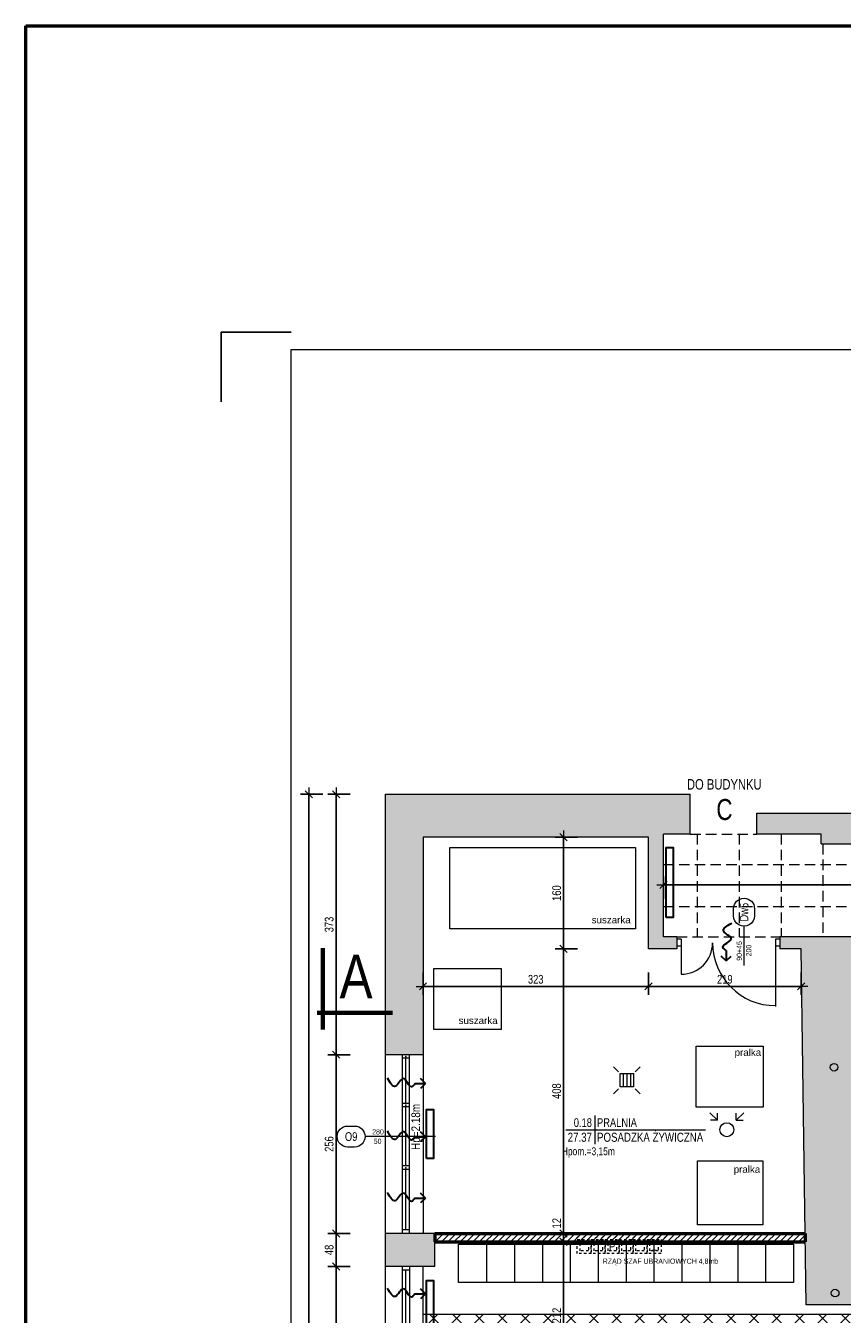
# Model space of a CAD drawing. Header units: millimetres. Extents: x 27490 to 108194, y -40520 to 41185.
# Tile 29 of 65: x 27490 to 28660, y -30400 to -28554. Entities that reach past the tile are written whole.
import ezdxf
from ezdxf.enums import TextEntityAlignment as Align

# ---------------------------------------------------------------- set-up
doc = ezdxf.new("R2010")
doc.units = ezdxf.units.MM
doc.linetypes.add('0.5_0.5', pattern=[1, 0.5, -0.5])
doc.linetypes.add('DASHEDX2', pattern=[1.5, 1, -0.5])
doc.layers.get('0').update_dxf_attribs({"lineweight": 18})
doc.layers.get('Defpoints').update_dxf_attribs({"lineweight": 18})
for name, color, linetype, lineweight in [('BA_drz', 7, 'Continuous', 18), ('BA_KS_ist.', 34, 'Continuous', 13), ('BA_met', 7, 'Continuous', 18), ('BA_sym', 7, 'Continuous', 18), ('BA_txc', 1, 'Continuous', 18), ('BA_txs', 2, 'Continuous', 18), ('Cienka', 7, 'Continuous', 18), ('M_Ramki do druku', 7, 'Continuous', 18), ('M_Ramki rysunków', 2, 'Continuous', 18), ('mm_grzejniki', 30, 'Continuous', 30), ('mm_went_opis', 7, 'Continuous', 15), ('mm_Wentylacja', 5, 'Continuous', 50), ('PG_PRZERYWANE_ŚREDNIE', 1, 'DASHEDX2', 18), ('PG_WIDOKOWE_CIENKIE', 1, 'Continuous', 18), ('PG_WYMIARY', 1, 'Continuous', 18), ('PG_WYPOSAŻENIE', 1, 'Continuous', 18), ('PG_ŚCIANY_DZIAŁOWE', 3, 'Continuous', 18), ('Przekrojowa', 60, 'Continuous', 18)]:
    doc.layers.add(name, color=color, linetype=linetype, lineweight=lineweight)
doc.styles.add('BIKTC', font='bikromsw.shx', dxfattribs={"width": 0.8})
doc.styles.add('BIKTS', font='bikromsw.shx', dxfattribs={"width": 0.85})
doc.styles.add('BIKWYM', font='BIKROMSW.SHX', dxfattribs={"width": 0.8})
doc.styles.add('ROMANS', font='bikromsw.shx', dxfattribs={"width": 0.8})
doc.styles.get("Standard").update_dxf_attribs({"font": 'arial.ttf'})
doc.dimstyles.new('BA_KR_50', dxfattribs={"dimscale": 0.5, "dimtxt": 25, "dimasz": 1.666667, "dimexe": 24, "dimexo": 0, "dimgap": 0, "dimtad": 0, "dimdec": 1, "dimrnd": 0.5, "dimzin": 9, "dimdsep": 46, "dimtxsty": 'BIKWYM', "dimblk": 'WYM-KR', "dimcen": 0, "dimdle": 20, "dimclrd": 256, "dimclre": 256, "dimclrt": 7, "dimadec": 0, "dimazin": 0, "dimtfac": 0.033333, "dimtdec": 1, "dimtmove": 0, "dimatfit": 3, "dimldrblk": 'WYM-KR', "dimfxl": 40, "dimfxlon": 1, "dimtvp": 0.8, "dimtolj": 1, "dimarcsym": 0})

# ---------------------------------------------------------------- blocks, each defined once
blk = doc.blocks.new('bikmet')
blk.add_line((0, 1.65), (0, -1.65))
at = {"style": 'ROMANS', "width": 0.8}
blk.add_attdef('NRPOM', text='', height=1, dxfattribs=at).set_placement((-0.33, 0.33), align=Align.RIGHT)
blk.add_attdef('NWAPOM', (0.25, 0.33), '', height=1, dxfattribs=at)
blk.add_attdef('RAREA', text='', height=1.04, dxfattribs=at).set_placement((-0.33, -0.33), align=Align.TOP_RIGHT)
blk.add_attdef('PODLOGA', text='', height=1.04, dxfattribs=at).set_placement((0.25, -0.33), align=Align.TOP_LEFT)
blk = doc.blocks.new('WYM-KR')
at = {"linetype": 'ByBlock'}
blk.add_line((11.52, 0), (-11.52, 0), dxfattribs=at)
at = {"color": 7, "linetype": 'ByBlock'}
blk.add_line((6.24, 6.24), (-6.24, -6.24), dxfattribs=at)
blk = doc.blocks.new('*D820')
at = {"layer": 'Defpoints', "color": 0, "transparency": 16777216}
for p in [(28256.2, -30296.5), (28261.2, -30296.5), (28256.2, -30508)]:
    blk.add_point(p, dxfattribs=at)
at = {"layer": 'PG_WYMIARY', "lineweight": -2, "transparency": 16777216}
for p, q in [((28256.2, -30296.5), (28273.2, -30296.5)), ((28261.2, -30507.1), (28261.2, -30297.3)), ((28256.2, -30508), (28273.2, -30508))]:
    blk.add_line(p, q, dxfattribs=at)
at = {"layer": 'PG_WYMIARY', "lineweight": -2, "transparency": 16777216, "xscale": 0.8333333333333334, "yscale": 0.8333333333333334, "zscale": 0.8333333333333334}
for p, rotation in [((28261.2, -30296.5), 90), ((28261.2, -30508), 270)]:
    blk.add_blockref('WYM-KR', p, dxfattribs=dict(at, rotation=rotation))
at = {"layer": 'PG_WYMIARY', "color": 7, "transparency": 16777216, "insert": (28251.2, -30402.2), "char_height": 12.5, "attachment_point": 5, "rotation": 90, "style": 'BIKWYM'}
blk.add_mtext('\\A1;212', dxfattribs=at)
blk = doc.blocks.new('*D821')
at = {"layer": 'Defpoints', "color": 0, "transparency": 16777216}
for p in [(28076.7, -30284.5), (28261.2, -30284.5), (28076.7, -30296.5)]:
    blk.add_point(p, dxfattribs=at)
at = {"layer": 'PG_WYMIARY', "lineweight": -2, "transparency": 16777216}
for p, q in [((28261.2, -30262.9), (28261.2, -30284.5)), ((28241.2, -30284.5), (28273.2, -30284.5)), ((28261.2, -30295.6), (28261.2, -30285.3)), ((28241.2, -30296.5), (28273.2, -30296.5))]:
    blk.add_line(p, q, dxfattribs=at)
at = {"layer": 'PG_WYMIARY', "lineweight": -2, "transparency": 16777216, "xscale": 0.8333333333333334, "yscale": 0.8333333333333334, "zscale": 0.8333333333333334}
for p, rotation in [((28261.2, -30284.5), 90), ((28261.2, -30296.5), 270)]:
    blk.add_blockref('WYM-KR', p, dxfattribs=dict(at, rotation=rotation))
at = {"layer": 'PG_WYMIARY', "color": 7, "transparency": 16777216, "insert": (28251.2, -30270), "char_height": 12.5, "attachment_point": 5, "rotation": 90, "style": 'BIKWYM'}
blk.add_mtext('\\A1;12', dxfattribs=at)
blk = doc.blocks.new('*D822')
at = {"layer": 'Defpoints', "color": 0, "transparency": 16777216}
for p in [(28261.2, -29877), (28382.7, -29877), (28261.2, -30284.5)]:
    blk.add_point(p, dxfattribs=at)
at = {"layer": 'PG_WYMIARY', "lineweight": -2, "transparency": 16777216}
for p, q in [((28281.2, -29877), (28249.2, -29877)), ((28261.2, -30283.6), (28261.2, -29877.8)), ((28261.2, -30284.5), (28273.2, -30284.5))]:
    blk.add_line(p, q, dxfattribs=at)
at = {"layer": 'PG_WYMIARY', "lineweight": -2, "transparency": 16777216, "xscale": 0.8333333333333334, "yscale": 0.8333333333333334, "zscale": 0.8333333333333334}
for p, rotation in [((28261.2, -29877), 90), ((28261.2, -30284.5), 270)]:
    blk.add_blockref('WYM-KR', p, dxfattribs=dict(at, rotation=rotation))
at = {"layer": 'PG_WYMIARY', "color": 7, "transparency": 16777216, "insert": (28251.2, -30080.7), "char_height": 12.5, "attachment_point": 5, "rotation": 90, "style": 'BIKWYM'}
blk.add_mtext('\\A1;408', dxfattribs=at)
blk = doc.blocks.new('*D823')
at = {"layer": 'Defpoints', "color": 0, "transparency": 16777216}
for p in [(28261.2, -29717), (28382.7, -29717), (28382.7, -29877)]:
    blk.add_point(p, dxfattribs=at)
at = {"layer": 'PG_WYMIARY', "lineweight": -2, "transparency": 16777216}
for p, q in [((28281.2, -29717), (28249.2, -29717)), ((28261.2, -29876.1), (28261.2, -29717.8)), ((28281.2, -29877), (28249.2, -29877))]:
    blk.add_line(p, q, dxfattribs=at)
at = {"layer": 'PG_WYMIARY', "lineweight": -2, "transparency": 16777216, "xscale": 0.8333333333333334, "yscale": 0.8333333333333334, "zscale": 0.8333333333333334}
for p, rotation in [((28261.2, -29717), 90), ((28261.2, -29877), 270)]:
    blk.add_blockref('WYM-KR', p, dxfattribs=dict(at, rotation=rotation))
at = {"layer": 'PG_WYMIARY', "color": 7, "transparency": 16777216, "insert": (28251.2, -29797), "char_height": 12.5, "attachment_point": 5, "rotation": 90, "style": 'BIKWYM'}
blk.add_mtext('\\A1;160', dxfattribs=at)
blk = doc.blocks.new('*D824')
at = {"layer": 'Defpoints', "color": 0, "transparency": 16777216}
for p in [(28059.7, -29717), (28382.7, -29717), (28382.7, -29930.6)]:
    blk.add_point(p, dxfattribs=at)
at = {"layer": 'PG_WYMIARY', "lineweight": -2, "transparency": 16777216}
for p, q in [((28059.7, -29910.6), (28059.7, -29942.6)), ((28382.7, -29910.6), (28382.7, -29942.6)), ((28060.6, -29930.6), (28381.9, -29930.6))]:
    blk.add_line(p, q, dxfattribs=at)
at = {"layer": 'PG_WYMIARY', "lineweight": -2, "transparency": 16777216, "xscale": 0.8333333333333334, "yscale": 0.8333333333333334, "zscale": 0.8333333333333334, "rotation": 180}
blk.add_blockref('WYM-KR', (28059.7, -29930.6), dxfattribs=at)
at = {"layer": 'PG_WYMIARY', "lineweight": -2, "transparency": 16777216, "xscale": 0.8333333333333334, "yscale": 0.8333333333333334, "zscale": 0.8333333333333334}
blk.add_blockref('WYM-KR', (28382.7, -29930.6), dxfattribs=at)
at = {"layer": 'PG_WYMIARY', "color": 7, "transparency": 16777216, "insert": (28221.2, -29920.6), "char_height": 12.5, "attachment_point": 5, "style": 'BIKWYM'}
blk.add_mtext('\\A1;323', dxfattribs=at)
blk = doc.blocks.new('*D825')
at = {"layer": 'Defpoints', "color": 0, "transparency": 16777216}
for p in [(28382.7, -29877), (28601.7, -29877), (28601.7, -29930.6)]:
    blk.add_point(p, dxfattribs=at)
at = {"layer": 'PG_WYMIARY', "lineweight": -2, "transparency": 16777216}
for p, q in [((28382.7, -29910.6), (28382.7, -29942.6)), ((28601.7, -29910.6), (28601.7, -29942.6)), ((28383.6, -29930.6), (28600.9, -29930.6))]:
    blk.add_line(p, q, dxfattribs=at)
at = {"layer": 'PG_WYMIARY', "lineweight": -2, "transparency": 16777216, "xscale": 0.8333333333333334, "yscale": 0.8333333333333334, "zscale": 0.8333333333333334, "rotation": 180}
blk.add_blockref('WYM-KR', (28382.7, -29930.6), dxfattribs=at)
at = {"layer": 'PG_WYMIARY', "lineweight": -2, "transparency": 16777216, "xscale": 0.8333333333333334, "yscale": 0.8333333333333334, "zscale": 0.8333333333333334}
blk.add_blockref('WYM-KR', (28601.7, -29930.6), dxfattribs=at)
at = {"layer": 'PG_WYMIARY', "color": 7, "transparency": 16777216, "insert": (28492.2, -29920.6), "char_height": 12.5, "attachment_point": 5, "style": 'BIKWYM'}
blk.add_mtext('\\A1;219', dxfattribs=at)
blk = doc.blocks.new('symdrz')
blk.add_lwpolyline([(-10, -30, -1), (-10, 30), (10, 30, -1), (10, -30)], format="xyb", close=True)
at = {"style": 'BIKTS', "width": 0.8}
blk.add_attdef('SYMDRZ', text='', height=25, dxfattribs=at).set_placement((0, 0), align=Align.MIDDLE)
blk.add_attdef('SZERDRZ', text='', height=25, dxfattribs=at).set_placement((77.1, 8.8), align=Align.CENTER)
blk.add_attdef('WYSDRZ', text='', height=25, dxfattribs=at).set_placement((77.1, -9.5), align=Align.TOP_CENTER)
blk = doc.blocks.new('dr1h901')
at = {"color": 0}
blk.add_line((-0.5, 0), (-0.5, 1), dxfattribs=at)
blk.add_line((0, 0.362), (0, -0.266))
blk.add_arc((-0.5, 0), 1, 0, 90, dxfattribs=at)
blk = doc.blocks.new('*D781')
at = {"layer": 'Defpoints', "color": 0, "transparency": 16777216}
for p in [(28059.7, -30358.4), (28608.7, -30413.4), (28608.7, -30467)]:
    blk.add_point(p, dxfattribs=at)
at = {"layer": 'PG_WYMIARY', "lineweight": -2, "transparency": 16777216}
for p, q in [((28059.7, -30447), (28059.7, -30479)), ((28608.7, -30447), (28608.7, -30479)), ((28060.6, -30467), (28607.9, -30467))]:
    blk.add_line(p, q, dxfattribs=at)
at = {"layer": 'PG_WYMIARY', "lineweight": -2, "transparency": 16777216, "xscale": 0.8333333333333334, "yscale": 0.8333333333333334, "zscale": 0.8333333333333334, "rotation": 180}
blk.add_blockref('WYM-KR', (28059.7, -30467), dxfattribs=at)
at = {"layer": 'PG_WYMIARY', "lineweight": -2, "transparency": 16777216, "xscale": 0.8333333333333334, "yscale": 0.8333333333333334, "zscale": 0.8333333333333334}
blk.add_blockref('WYM-KR', (28608.7, -30467), dxfattribs=at)
at = {"layer": 'PG_WYMIARY', "color": 7, "transparency": 16777216, "insert": (28334.2, -30457), "char_height": 12.5, "attachment_point": 5, "style": 'BIKWYM'}
blk.add_mtext('\\A1;549', dxfattribs=at)
blk = doc.blocks.new('*D848')
at = {"layer": 'Defpoints', "color": 0, "transparency": 16777216}
for p in [(29534.2, -29785.3), (28404.2, -29859.5), (29534.2, -29859.5)]:
    blk.add_point(p, dxfattribs=at)
at = {"layer": 'PG_WYMIARY', "lineweight": -2, "transparency": 16777216}
for p, q in [((28404.2, -29805.3), (28404.2, -29773.3)), ((29534.2, -29805.3), (29534.2, -29773.3)), ((28405.1, -29785.3), (29533.4, -29785.3))]:
    blk.add_line(p, q, dxfattribs=at)
at = {"layer": 'PG_WYMIARY', "lineweight": -2, "transparency": 16777216, "xscale": 0.8333333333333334, "yscale": 0.8333333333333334, "zscale": 0.8333333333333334, "rotation": 180}
blk.add_blockref('WYM-KR', (28404.2, -29785.3), dxfattribs=at)
at = {"layer": 'PG_WYMIARY', "lineweight": -2, "transparency": 16777216, "xscale": 0.8333333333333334, "yscale": 0.8333333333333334, "zscale": 0.8333333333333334}
blk.add_blockref('WYM-KR', (29534.2, -29785.3), dxfattribs=at)
at = {"layer": 'PG_WYMIARY', "color": 7, "transparency": 16777216, "insert": (28969.2, -29775.3), "char_height": 12.5, "attachment_point": 5, "style": 'BIKWYM'}
blk.add_mtext('\\A1;1130', dxfattribs=at)
blk = doc.blocks.new('*D731')
at = {"layer": 'Defpoints', "color": 0, "transparency": 16777216}
for p in [(28183.7, -29655.5), (27935.2, -30028.5), (28183.7, -30028.5)]:
    blk.add_point(p, dxfattribs=at)
at = {"layer": 'PG_WYMIARY', "lineweight": -2, "transparency": 16777216}
for p, q in [((27955.2, -29655.5), (27923.2, -29655.5)), ((27935.2, -29656.3), (27935.2, -30027.6)), ((27955.2, -30028.5), (27923.2, -30028.5))]:
    blk.add_line(p, q, dxfattribs=at)
at = {"layer": 'PG_WYMIARY', "lineweight": -2, "transparency": 16777216, "xscale": 0.8333333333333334, "yscale": 0.8333333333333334, "zscale": 0.8333333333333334}
for p, rotation in [((27935.2, -29655.5), 90), ((27935.2, -30028.5), 270)]:
    blk.add_blockref('WYM-KR', p, dxfattribs=dict(at, rotation=rotation))
at = {"layer": 'PG_WYMIARY', "color": 7, "transparency": 16777216, "insert": (27925.2, -29842), "char_height": 12.5, "attachment_point": 5, "rotation": 90, "style": 'BIKWYM'}
blk.add_mtext('\\A1;373', dxfattribs=at)
blk = doc.blocks.new('*D732')
at = {"layer": 'Defpoints', "color": 0, "transparency": 16777216}
for p in [(28183.7, -30028.5), (27935.2, -30284.5), (28183.7, -30284.5)]:
    blk.add_point(p, dxfattribs=at)
at = {"layer": 'PG_WYMIARY', "lineweight": -2, "transparency": 16777216}
for p, q in [((27955.2, -30028.5), (27923.2, -30028.5)), ((27935.2, -30029.3), (27935.2, -30283.6)), ((27955.2, -30284.5), (27923.2, -30284.5))]:
    blk.add_line(p, q, dxfattribs=at)
at = {"layer": 'PG_WYMIARY', "lineweight": -2, "transparency": 16777216, "xscale": 0.8333333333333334, "yscale": 0.8333333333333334, "zscale": 0.8333333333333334}
for p, rotation in [((27935.2, -30028.5), 90), ((27935.2, -30284.5), 270)]:
    blk.add_blockref('WYM-KR', p, dxfattribs=dict(at, rotation=rotation))
at = {"layer": 'PG_WYMIARY', "color": 7, "transparency": 16777216, "insert": (27925.2, -30156.5), "char_height": 12.5, "attachment_point": 5, "rotation": 90, "style": 'BIKWYM'}
blk.add_mtext('\\A1;256', dxfattribs=at)
blk = doc.blocks.new('*D733')
at = {"layer": 'Defpoints', "color": 0, "transparency": 16777216}
for p in [(28183.7, -30284.5), (27935.2, -30332), (28183.7, -30332)]:
    blk.add_point(p, dxfattribs=at)
at = {"layer": 'PG_WYMIARY', "lineweight": -2, "transparency": 16777216}
for p, q in [((27955.2, -30284.5), (27923.2, -30284.5)), ((27935.2, -30285.3), (27935.2, -30331.1)), ((27955.2, -30332), (27923.2, -30332))]:
    blk.add_line(p, q, dxfattribs=at)
at = {"layer": 'PG_WYMIARY', "lineweight": -2, "transparency": 16777216, "xscale": 0.8333333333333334, "yscale": 0.8333333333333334, "zscale": 0.8333333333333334}
for p, rotation in [((27935.2, -30284.5), 90), ((27935.2, -30332), 270)]:
    blk.add_blockref('WYM-KR', p, dxfattribs=dict(at, rotation=rotation))
at = {"layer": 'PG_WYMIARY', "color": 7, "transparency": 16777216, "insert": (27925.2, -30308.2), "char_height": 12.5, "attachment_point": 5, "rotation": 90, "style": 'BIKWYM'}
blk.add_mtext('\\A1;48', dxfattribs=at)
blk = doc.blocks.new('*D734')
at = {"layer": 'Defpoints', "color": 0, "transparency": 16777216}
for p in [(28183.7, -30332), (27935.2, -30884.5), (28183.7, -30884.5)]:
    blk.add_point(p, dxfattribs=at)
at = {"layer": 'PG_WYMIARY', "lineweight": -2, "transparency": 16777216}
for p, q in [((27955.2, -30332), (27923.2, -30332)), ((27935.2, -30332.8), (27935.2, -30883.6)), ((27955.2, -30884.5), (27923.2, -30884.5))]:
    blk.add_line(p, q, dxfattribs=at)
at = {"layer": 'PG_WYMIARY', "lineweight": -2, "transparency": 16777216, "xscale": 0.8333333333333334, "yscale": 0.8333333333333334, "zscale": 0.8333333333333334}
for p, rotation in [((27935.2, -30332), 90), ((27935.2, -30884.5), 270)]:
    blk.add_blockref('WYM-KR', p, dxfattribs=dict(at, rotation=rotation))
at = {"layer": 'PG_WYMIARY', "color": 7, "transparency": 16777216, "insert": (27925.2, -30608.2), "char_height": 12.5, "attachment_point": 5, "rotation": 90, "style": 'BIKWYM'}
blk.add_mtext('\\A1;553', dxfattribs=at)
blk = doc.blocks.new('*D742')
at = {"layer": 'Defpoints', "color": 0, "transparency": 16777216}
for p in [(28178.2, -29655.5), (27896.1, -32152.5), (28178.2, -32152.5)]:
    blk.add_point(p, dxfattribs=at)
at = {"layer": 'PG_WYMIARY', "lineweight": -2, "transparency": 16777216}
for p, q in [((27916.1, -29655.5), (27884.1, -29655.5)), ((27896.1, -29656.3), (27896.1, -32151.6)), ((27916.1, -32152.5), (27884.1, -32152.5))]:
    blk.add_line(p, q, dxfattribs=at)
at = {"layer": 'PG_WYMIARY', "lineweight": -2, "transparency": 16777216, "xscale": 0.8333333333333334, "yscale": 0.8333333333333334, "zscale": 0.8333333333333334}
for p, rotation in [((27896.1, -29655.5), 90), ((27896.1, -32152.5), 270)]:
    blk.add_blockref('WYM-KR', p, dxfattribs=dict(at, rotation=rotation))
at = {"layer": 'PG_WYMIARY', "color": 7, "transparency": 16777216, "insert": (27886.1, -30904), "char_height": 12.5, "attachment_point": 5, "rotation": 90, "style": 'BIKWYM'}
blk.add_mtext('\\A1;2497', dxfattribs=at)
blk = doc.blocks.new('Znacznik_narozny')
at = {"layer": 'M_Ramki do druku', "lineweight": -2}
blk.add_lwpolyline([(0, -20), (0, 0), (20, 0)], dxfattribs=at)
blk = doc.blocks.new('podciecie')
at = {"layer": 'mm_Wentylacja', "color": 142, "lineweight": 30}
for p, q in [((23288, -37575.5), (23288, -37590.5)), ((23288, -37590.5), (23280.9, -37583.4)), ((23288, -37590.5), (23295.1, -37583.4))]:
    blk.add_line(p, q, dxfattribs=at)
blk.add_spline([(23288, -37575.5), (23283.2, -37570.7), (23295.2, -37558.8), (23284.2, -37547.8), (23295.8, -37536.2)], degree=3, dxfattribs=at)
blk = doc.blocks.new('A$C92ba3dc0')
at = {"layer": 'mm_Wentylacja', "color": 2, "lineweight": 30}
blk.add_blockref('podciecie', (-25233.5, 39776.7), dxfattribs=at)
at = {"layer": 'mm_Wentylacja', "color": 2, "lineweight": 30, "rotation": 89.99999999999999}
for p in [(-39967.1, -21277.3), (-39967.1, -21353.5), (-39967.1, -21441.4), (-39967.1, -21578.5)]:
    blk.add_blockref('podciecie', p, dxfattribs=at)
blk = doc.blocks.new('A$C2afebbaf')
at = {"layer": 'mm_Wentylacja', "color": 142, "lineweight": 20}
for p, q in [((-1968.8, 1968.7), (-1958.1, 1958.1)), ((-1958.1, 1958.1), (-1968.1, 1958.1)), ((-1958.1, 1958.1), (-1958.1, 1968.1)), ((-1920.5, 1968.7), (-1931.1, 1958.1)), ((-1931.1, 1958.1), (-1931.1, 1968.1)), ((-1931.1, 1958.1), (-1921.1, 1958.1))]:
    blk.add_line(p, q, dxfattribs=at)
at = {"layer": 'mm_Wentylacja', "color": 1, "lineweight": 20}
blk.add_circle((-1944.6, 1944.5), 10, dxfattribs=at)
at = {"layer": 'PG_WIDOKOWE_CIENKIE', "color": 251, "linetype": '0.5_0.5', "ltscale": 7, "true_color": 0x636466}
for p, q in [((-2165, 1784), (-2153, 1796)), ((-2156.1, 1784), (-2144.1, 1796)), ((-2147.1, 1784), (-2135.1, 1796)), ((-2138.1, 1784), (-2126.1, 1796)), ((-2129.1, 1784), (-2117.1, 1796)), ((-2120.1, 1784), (-2108.1, 1796)), ((-2111.2, 1784), (-2099.2, 1796)), ((-2102.2, 1784), (-2090.2, 1796)), ((-2093.2, 1784), (-2081.2, 1796)), ((-2084.2, 1784), (-2072.2, 1796)), ((-2075.2, 1784), (-2063.2, 1796)), ((-2066.3, 1784), (-2054.3, 1796)), ((-2057.3, 1784), (-2045.3, 1796)), ((-2048.3, 1784), (-2036.3, 1796)), ((-2039.3, 1784), (-2027.3, 1796))]:
    blk.add_line(p, q, dxfattribs=at)
at = {"layer": 'PG_WIDOKOWE_CIENKIE', "color": 251, "linetype": 'Continuous', "lineweight": 18, "true_color": 0x636466}
blk.add_line((-2030.3, 1784), (-2018.3, 1796), dxfattribs=at)
at = {"layer": 'PG_WIDOKOWE_CIENKIE', "color": 251, "linetype": '0.5_0.5', "ltscale": 7, "true_color": 0x636466}
for points in [[(-2158.9, 1787), (-2138.9, 1787), (-2138.9, 1767), (-2158.9, 1767)], [(-2154.9, 1783), (-2142.9, 1783), (-2142.9, 1771), (-2154.9, 1771)], [(-2138.9, 1787), (-2118.9, 1787), (-2118.9, 1767), (-2138.9, 1767)], [(-2134.9, 1783), (-2122.9, 1783), (-2122.9, 1771), (-2134.9, 1771)], [(-2118.9, 1787), (-2098.9, 1787), (-2098.9, 1767), (-2118.9, 1767)], [(-2114.9, 1783), (-2102.9, 1783), (-2102.9, 1771), (-2114.9, 1771)], [(-2098.9, 1787), (-2078.9, 1787), (-2078.9, 1767), (-2098.9, 1767)], [(-2094.9, 1783), (-2082.9, 1783), (-2082.9, 1771), (-2094.9, 1771)], [(-2078.9, 1787), (-2058.9, 1787), (-2058.9, 1767), (-2078.9, 1767)], [(-2074.9, 1783), (-2062.9, 1783), (-2062.9, 1771), (-2074.9, 1771)], [(-2058.9, 1787), (-2038.9, 1787), (-2038.9, 1767), (-2058.9, 1767)], [(-2054.9, 1783), (-2042.9, 1783), (-2042.9, 1771), (-2054.9, 1771)]]:
    blk.add_lwpolyline(points, close=True, dxfattribs=at)
at = {"layer": 'mm_went_opis', "color": 4, "char_height": 12, "width": 196.657, "attachment_point": 2}
for s, insert in [('{\\fArial Narrow|b0|i0|c238|p34;P}', (-2109, 1783.3)), ('{\\fArial Narrow|b0|i0|c238|p34;1}', (-2049, 1783.3))]:
    blk.add_mtext(s, dxfattribs=dict(at, insert=insert))
blk = doc.blocks.new('A$C6810ecfa')
at = {"layer": 'BA_KS_ist.', "color": 18, "linetype": 'Continuous', "lineweight": 20, "ltscale": 25, "true_color": 0x000000}
for centre in [(-1790.9, 2034), (-1789.4, 1710.4)]:
    blk.add_circle(centre, 5.5, dxfattribs=at)
blk = doc.blocks.new('A$Cb384932f')
at = {"layer": 'BA_KS_ist.', "color": 34}
for p, q in [((-2107.2, 2034.5), (-2100.1, 2027.3)), ((-2075.9, 2027.3), (-2068.8, 2034.5)), ((-2097.5, 2024.8), (-2078.5, 2024.8)), ((-2097.5, 2005.7), (-2097.5, 2024.8)), ((-2093.1, 2024.8), (-2093.1, 2005.7)), ((-2088, 2024.8), (-2088, 2005.7)), ((-2082.9, 2024.8), (-2082.9, 2005.7)), ((-2078.5, 2024.8), (-2078.5, 2005.7)), ((-2107.2, 1996), (-2100.1, 2003.2)), ((-2078.5, 2005.7), (-2097.5, 2005.7)), ((-2068.8, 1996), (-2075.9, 2003.2)), ((-302.5, 292.6), (-295.3, 285.4)), ((-292.8, 282.9), (-273.7, 282.9)), ((-292.8, 263.8), (-292.8, 282.9)), ((-288.3, 282.9), (-288.3, 263.8)), ((-283.3, 282.9), (-283.3, 263.8)), ((-278.2, 282.9), (-278.2, 263.8)), ((-273.7, 282.9), (-273.7, 263.8)), ((-271.2, 285.4), (-264, 292.6)), ((-302.5, 254.1), (-295.3, 261.3)), ((-273.7, 263.8), (-292.8, 263.8)), ((-264, 254.1), (-271.2, 261.3))]:
    blk.add_line(p, q, dxfattribs=at)
blk = doc.blocks.new('A$C52335042')
at = {"layer": 'mm_grzejniki', "lineweight": 30}
for points in [[(-2031.7, 2248.7), (-2031.7, 2348.7), (-2021.7, 2348.7), (-2021.7, 2248.7)], [(-2375, 1903.3), (-2375, 1973.3), (-2365, 1973.3), (-2365, 1903.3)], [(-2375, 1588.3), (-2375, 1728.3), (-2365, 1728.3), (-2365, 1588.3)]]:
    blk.add_lwpolyline(points, close=True, dxfattribs=at)

msp = doc.modelspace()

# ---------------------------------------------------------------- hatches: boundary and pattern name
at = {"layer": 'PG_WIDOKOWE_CIENKIE', "lineweight": 18}
h = msp.add_hatch(dxfattribs=at)
h.set_pattern_fill('LINE', scale=2, angle=45)
h.set_pattern_definition([(45, (-22663.192, -4525.025), (-4.49012806, 4.49012806), [])])
h.paths.add_polyline_path([(28076.74, -30284.48), (28607.33, -30284.48), (28607.5, -30296.48), (28076.74, -30296.48)])
at = {"layer": 'PG_WYPOSAŻENIE', "true_color": 0x636466}
h = msp.add_hatch(dxfattribs=at)
h.set_pattern_fill('ANSI37', color=251, scale=7.3)
h.set_pattern_definition([(45, (-22681.607, 2584.853), (-16.388967, 16.388967), []), (135, (-22681.607, 2584.853), (-16.388967, -16.388967), [])])
h.paths.add_polyline_path([(28059.74, -30460.11), (28059.74, -30400.11), (28784.74, -30400.11), (28784.74, -29876.98), (28844.74, -29876.98), (28844.74, -30400.11), (29064.74, -30400.11), (29064.74, -29876.98), (29124.74, -29876.98), (29124.74, -30400.11), (29344.74, -30400.11), (29344.74, -29876.98), (29404.74, -29876.98), (29404.74, -29996.48), (29404.74, -30056.48), (29404.74, -30460.11)])
h.paths.add_polyline_path([(29404.74, -30400.11), (29522.24, -30400.11), (29522.24, -30460.11), (29404.74, -30460.11)])
at = {"layer": 'PG_ŚCIANY_DZIAŁOWE', "true_color": 0x939598, "transparency": 33554610}
h = msp.add_hatch(color=252, dxfattribs=at)
h.dxf.hatch_style = 1
h.paths.add_polyline_path([(29658.74, -29343.48), (29690.74, -29343.48), (29690.74, -29295.48), (29658.74, -29295.48), (29658.74, -29251.48), (29826.74, -29251.48), (29826.74, -29266.23), (29877.74, -29266.23), (29877.74, -29221.48), (29628.74, -29221.48), (29628.74, -29682.48), (28538.24, -29682.48), (28538.24, -29712.48), (28630.24, -29712.48), (28630.24, -29726.48), (28673.24, -29726.48), (28673.24, -29712.48), (29229.24, -29712.48), (29229.24, -29726.48), (29273.24, -29726.48), (29273.24, -29712.48), (29658.74, -29712.48)])
h = msp.add_hatch(color=252, dxfattribs=at)
h.dxf.hatch_style = 1
h.paths.add_polyline_path([(28059.74, -29716.98), (28382.74, -29716.98), (28382.74, -29876.98), (28423.24, -29876.98), (28423.24, -29859.48), (28404.24, -29859.48), (28404.24, -29712.48), (28442.74, -29712.48), (28442.74, -29655.48), (28005.74, -29655.48), (28005.74, -30028.48), (28059.74, -30028.48)])
h = msp.add_hatch(color=252, dxfattribs=at)
h.dxf.hatch_style = 1
h.paths.add_polyline_path([(28674.74, -29876.98), (29517.74, -29876.98), (29517.74, -29975.48), (29534.24, -29975.48), (29534.24, -29859.48), (28571.24, -29859.48), (28571.24, -29876.98), (28601.74, -29876.98), (28608.74, -30386.98), (28674.74, -30386.98)])
h = msp.add_hatch(color=252, dxfattribs=at)
h.dxf.hatch_style = 1
h.paths.add_polyline_path([(28076.74, -30284.48), (28005.74, -30284.48), (28005.74, -30331.98), (28059.74, -30331.98), (28076.74, -30331.98)])

# ---------------------------------------------------------------- linework, layer by layer
for p, q in [((28005.74, -31844.98), (28005.74, -29682.48)), ((28382.74, -29716.98), (28059.74, -29716.98)), ((28382.74, -29876.98), (28382.74, -29716.98)), ((28404.24, -29859.48), (28404.24, -29712.48)), ((28630.24, -29726.48), (28630.24, -29712.48)), ((28423.24, -29859.48), (28404.24, -29859.48)), ((29534.24, -29859.48), (28571.24, -29859.48)), ((28423.24, -29876.98), (28382.74, -29876.98)), ((28601.74, -29876.98), (28571.24, -29876.98)), ((28608.74, -30386.98), (28601.74, -29876.98)), ((28059.74, -30028.48), (28005.74, -30028.48)), ((28030.24, -30284.48), (28030.24, -30028.48)), ((28040.24, -30284.48), (28040.24, -30028.48)), ((28040.24, -30033.48), (28030.24, -30033.48)), ((28035.24, -30098.42), (28035.24, -30033.48)), ((28040.24, -30098.42), (28030.24, -30098.42)), ((28040.24, -30103.42), (28030.24, -30103.42)), ((28035.24, -30187.87), (28035.24, -30103.42)), ((28040.24, -30187.87), (28030.24, -30187.87)), ((28040.24, -30192.87), (28030.24, -30192.87)), ((28035.24, -30279.48), (28035.24, -30192.87)), ((28076.74, -30284.48), (28005.74, -30284.48)), ((28040.24, -30279.48), (28030.24, -30279.48)), ((28040.24, -30284.48), (28030.24, -30284.48)), ((28059.74, -30331.98), (28005.74, -30331.98)), ((28040.24, -30331.98), (28030.24, -30331.98)), ((28030.24, -30507.98), (28030.24, -30331.98)), ((28040.24, -30336.98), (28030.24, -30336.98)), ((28035.24, -30418.35), (28035.24, -30336.98)), ((28040.24, -30331.98), (28040.24, -30507.98)), ((28059.74, -30507.98), (28059.74, -30331.98)), ((28674.74, -30386.98), (28608.74, -30386.98))]:
    msp.add_line(p, q)
at = {"lineweight": 20}
for p, q in [((28442.74, -29712.48), (28442.74, -29682.48)), ((28538.24, -29712.48), (28538.24, -29682.48)), ((28538.24, -29682.48), (29628.74, -29682.48)), ((28059.74, -29716.98), (28059.74, -30284.48)), ((28442.74, -29712.48), (28404.24, -29712.48)), ((28630.24, -29712.48), (28538.24, -29712.48)), ((28630.24, -29726.48), (28673.24, -29726.48)), ((28423.24, -29859.48), (28423.24, -29876.98)), ((28429.74, -29863.23), (28423.24, -29863.23)), ((28429.74, -29863.23), (28429.74, -29873.23)), ((28571.24, -29863.23), (28564.74, -29863.23)), ((28564.74, -29863.23), (28564.74, -29873.23)), ((28571.24, -29859.48), (28571.24, -29876.98)), ((28429.74, -29873.23), (28423.24, -29873.23)), ((28564.74, -29868.23), (28564.74, -29959.23)), ((28571.24, -29873.23), (28564.74, -29873.23)), ((28076.74, -30331.98), (28076.74, -30284.48)), ((28076.74, -30331.98), (28059.74, -30331.98))]:
    msp.add_line(p, q, dxfattribs=at)
msp.add_lwpolyline([(28076.74, -30284.48), (28607.33, -30284.48), (28607.5, -30296.48), (28076.74, -30296.48)], close=True, dxfattribs=at)
for p in [(28035.24, -30030.98), (28035.24, -30030.98), (28035.24, -30100.92), (28035.24, -30100.92), (28035.24, -30190.37), (28035.24, -30190.37)]:
    msp.add_point(p)
at = {"layer": 'BA_drz', "color": 18, "true_color": 0x000000}
msp.add_line((28429.74, -29868.23), (28429.74, -29913.23), dxfattribs=at)
msp.add_arc((28429.74, -29868.23), 45, 270, 0, dxfattribs=at)
at = {"layer": 'BA_met', "color": 18, "true_color": 0x000000}
msp.add_line((28264.49, -30136.17), (28464.7, -30136.17), dxfattribs=at)
at = {"layer": 'BA_sym', "color": 18, "true_color": 0x000000}
msp.add_line((28077.7, -30145.8), (27976.67, -30145.8), dxfattribs=at)
at = {"layer": 'Cienka'}
for p, q in [((28005.74, -29682.48), (28005.74, -29655.48)), ((28005.74, -29655.48), (28442.74, -29655.48)), ((28442.74, -29682.48), (28442.74, -29655.48))]:
    msp.add_line(p, q, dxfattribs=at)
at = {"layer": 'M_Ramki rysunków'}
msp.add_lwpolyline([(30715.58, -33168.19), (27870.58, -33168.19), (27870.58, -29018.19), (30715.58, -29018.19)], close=True, dxfattribs=at)
at = {"layer": 'PG_PRZERYWANE_ŚREDNIE', "color": 251, "lineweight": 15, "ltscale": 15, "true_color": 0x636466}
for p, q in [((28442.74, -29712.48), (28538.24, -29712.48)), ((28452.74, -29712.48), (28452.74, -29859.48)), ((28512.74, -29712.48), (28512.74, -29859.48)), ((28572.74, -29712.48), (28572.74, -29859.48)), ((28632.74, -29726.48), (28632.74, -29859.48)), ((28404.24, -29755.98), (29826.74, -29755.98)), ((28404.24, -29815.98), (29826.74, -29815.98)), ((28423.24, -29859.48), (28571.24, -29859.48))]:
    msp.add_line(p, q, dxfattribs=at)
at = {"layer": 'PG_WIDOKOWE_CIENKIE', "color": 18, "lineweight": 70, "true_color": 0x000000}
for p, q in [((27916.03, -29992.23), (27916.03, -29875.73)), ((28016.03, -29968.73), (27908.03, -29968.73))]:
    msp.add_line(p, q, dxfattribs=at)
at = {"layer": 'PG_WIDOKOWE_CIENKIE', "color": 18, "lineweight": 50, "true_color": 0x000000}
for p, q in [((28076.74, -30284.48), (28607.33, -30284.48)), ((28076.74, -30284.48), (28076.74, -30296.48)), ((28607.33, -30284.48), (28607.5, -30296.48)), ((28076.74, -30296.48), (28607.5, -30296.48))]:
    msp.add_line(p, q, dxfattribs=at)
at = {"layer": 'PG_WIDOKOWE_CIENKIE', "lineweight": 13}
for points in [[(28364.41, -29731.55), (28364.41, -29848.12), (28098.1, -29848.12), (28098.1, -29731.55)], [(28171.48, -29905.09), (28171.48, -29992.55), (28075.32, -29992.55), (28075.32, -29905.09)], [(28547.14, -30016.07), (28547.14, -30103.53), (28450.98, -30103.53), (28450.98, -30016.07)], [(28546.59, -30180.61), (28546.59, -30272.44), (28453.16, -30272.44), (28453.16, -30180.61)]]:
    msp.add_lwpolyline(points, close=True, dxfattribs=at)
at = {"layer": 'PG_WYPOSAŻENIE', "color": 251, "true_color": 0x636466}
for p, q in [((28150.72, -30300.11), (28150.72, -30355.11)), ((28190.72, -30300.11), (28190.72, -30355.11)), ((28230.72, -30300.11), (28230.72, -30355.11)), ((28270.72, -30300.11), (28270.72, -30355.11)), ((28310.72, -30300.11), (28310.72, -30355.11)), ((28350.72, -30300.11), (28350.72, -30355.11)), ((28390.72, -30300.11), (28390.72, -30355.11)), ((28430.72, -30300.11), (28430.72, -30355.11)), ((28470.72, -30300.11), (28470.72, -30355.11)), ((28510.72, -30300.11), (28510.72, -30355.11)), ((28550.72, -30300.11), (28550.72, -30355.11)), ((28590.72, -30300.11), (28590.72, -30355.11))]:
    msp.add_line(p, q, dxfattribs=at)
msp.add_lwpolyline([(28059.74, -30460.11), (28059.74, -30400.11), (28784.74, -30400.11), (28784.74, -29876.98), (28844.74, -29876.98), (28844.74, -30400.11), (29064.74, -30400.11), (29064.74, -29876.98), (29124.74, -29876.98), (29124.74, -30400.11), (29344.74, -30400.11), (29344.74, -29876.98), (29404.74, -29876.98), (29404.74, -29996.48), (29404.74, -29996.48), (29404.74, -30056.48), (29404.74, -30056.48), (29404.74, -30400.11), (29522.24, -30400.11), (29522.24, -30460.11), (29404.74, -30460.11), (29404.74, -30460.11)], dxfattribs=at)
msp.add_lwpolyline([(28110.72, -30300.11), (28590.72, -30300.11), (28590.72, -30355.11), (28110.72, -30355.11)], close=True, dxfattribs=at)
at = {"layer": 'Przekrojowa', "color": 1, "lineweight": 50}
msp.add_lwpolyline([(27490.37, -28554.43), (30982.46, -28554.43), (30982.46, -33413.65), (27490.37, -33413.65)], close=True, dxfattribs=at)

# ---------------------------------------------------------------- block references
at = {"layer": 'BA_drz', "color": 18, "true_color": 0x000000, "xscale": 90, "yscale": 90, "zscale": -90, "rotation": 180}
msp.add_blockref('dr1h901', (28519.74, -29868.23), dxfattribs=at)
at = {"layer": 'BA_met', "color": 18, "true_color": 0x000000, "xscale": 12.5, "yscale": 12.5, "zscale": 12.5}
msp.add_blockref('bikmet', (28305.91, -30136.17), dxfattribs=at).add_auto_attribs({'NRPOM': '0.18', 'NWAPOM': 'PRALNIA', 'RAREA': '27.37', 'PODLOGA': 'POSADZKA ŻYWICZNA'})
at = {"layer": 'BA_sym', "color": 18, "true_color": 0x000000}
ref = msp.add_blockref('symdrz', (28519.74, -29824.33), dxfattribs=dict(at, xscale=0.5000000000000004, yscale=0.5000000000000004, zscale=0.5000000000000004, rotation=90.00000236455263))
ref.add_attrib('Symdrz', 'Dw5', dxfattribs={"height": 12.5, "rotation": 90, "style": 'BIKTS', "width": 0.8}).set_placement((28519.74, -29824.33), align=Align.MIDDLE_CENTER)
ref.add_attrib('Szerdrz', '90+45', dxfattribs={"layer": 'BA_txc', "height": 7.5, "rotation": 90, "style": 'BIKTS', "width": 0.8}).set_placement((28512.99, -29879.88), align=Align.MIDDLE_CENTER)
ref.add_attrib('Wysdrz', '200', dxfattribs={"layer": 'BA_txc', "height": 7.5, "rotation": 90, "style": 'BIKTS', "width": 0.8}).set_placement((28526.49, -29879.28), align=Align.MIDDLE_CENTER)
ref = msp.add_blockref('symdrz', (27956.67, -30145.8), dxfattribs=dict(at, xscale=0.5000000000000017, yscale=0.5000000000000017, zscale=0.5000000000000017, rotation=180.0000047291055))
ref.add_attrib('Symdrz', 'O9', dxfattribs={"height": 12.5, "rotation": 0, "style": 'BIKTS', "width": 0.8}).set_placement((27956.67, -30145.8), align=Align.MIDDLE_CENTER)
ref.add_attrib('Szerdrz', '50', dxfattribs={"layer": 'BA_txc', "height": 7.5, "rotation": 0, "style": 'BIKTS', "width": 0.8}).set_placement((27994.6, -30152.55), align=Align.MIDDLE_CENTER)
ref.add_attrib('Wysdrz', '280', dxfattribs={"layer": 'BA_txc', "height": 7.5, "rotation": 0, "style": 'BIKTS', "width": 0.8}).set_placement((27995.17, -30139.05), align=Align.MIDDLE_CENTER)
at = {"layer": 'M_Ramki do druku', "lineweight": -2, "xscale": -5.000000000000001, "yscale": 5.000000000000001, "zscale": 5, "rotation": 90}
msp.add_blockref('Znacznik_narozny', (27770.58, -28993.19), dxfattribs=at)
at = {"layer": 'Przekrojowa'}
for name in ['A$C52335042', 'A$C92ba3dc0', 'A$C6810ecfa', 'A$C2afebbaf', 'A$Cb384932f']:
    msp.add_blockref(name, (30439.74, -32080.48), dxfattribs=at)

# ---------------------------------------------------------------- texts
at = {"char_height": 10, "attachment_point": 1}
for s, insert in [('suszarka', (28301.42, -29830.37)), ('suszarka', (28110.71, -29974.53)), ('pralka', (28506.26, -30020.19)), ('pralka', (28504.94, -30187.7))]:
    msp.add_mtext_dynamic_manual_height_columns(s, width=650.6795, gutter_width=50, heights=[0], dxfattribs=dict(at, insert=insert))
at = {"layer": 'BA_txs', "color": 18, "true_color": 0x000000, "style": 'BIKTS', "width": 0.85}
msp.add_text('A', height=62.5, dxfattribs=at).set_placement((27940.03, -29947.74))
msp.add_text('Hp=2.18m', height=12.5, rotation=90, dxfattribs=at).set_placement((28055.5, -30164.96))
at = {"layer": 'Cienka', "color": 7, "lineweight": 0, "attachment_point": 5, "style": 'BIKWYM'}
for s, insert, char_height in [('\\A1;DO BUDYNKU', (28491.46, -29641.28), 15), ('\\A1;C', (28491.67, -29677.47), 30)]:
    msp.add_mtext(s, dxfattribs=dict(at, insert=insert, char_height=char_height))
at = {"layer": 'PG_WYPOSAŻENIE', "color": 18, "true_color": 0x000000, "attachment_point": 1, "rotation": 360, "style": 'BIKTC'}
for s, width, gutter_width, insert, char_height in [('Hpom.=3,15m', 976.0193, 75, (28258.7, -30161.26), 11.25), ('RZĄD SZAF UBRANIOWYCH 4,8mb', 650.6795, 50, (28317.2, -30320.61), 7.5)]:
    msp.add_mtext_dynamic_manual_height_columns(s, width=width, gutter_width=gutter_width, heights=[0], dxfattribs=dict(at, insert=insert, char_height=char_height))

# ---------------------------------------------------------------- dimensions: what is measured, and where the dimension line sits
at = {"layer": 'PG_WYMIARY'}
for base, p1, p2, picture, middle in [((27896.13, -32152.48), (28178.17, -29655.48), (28178.17, -32152.48), '*D742', (27886.13, -30903.98)), ((27935.19, -30028.48), (28183.71, -29655.48), (28183.71, -30028.48), '*D731', (27925.19, -29841.98)), ((28261.21, -29716.98), (28382.74, -29876.98), (28382.74, -29716.98), '*D823', (28251.21, -29796.98)), ((28261.20593041, -29876.97558061), (28261.20593041, -30284.47558061), (28382.74077459, -29876.97558061), '*D822', (28251.20593041, -30080.72558061)), ((27935.19, -30284.48), (28183.71, -30028.48), (28183.71, -30284.48), '*D732', (27925.19, -30156.48)), ((27935.19164354, -30331.97558061), (28183.71121478, -30284.47558061), (28183.71121478, -30331.97558061), '*D733', (27925.19164354, -30308.22558061)), ((28261.20593041, -30296.47558061), (28256.24077459, -30507.97558061), (28256.24077459, -30296.47558061), '*D820', (28251.20593041, -30402.22558061)), ((27935.19164354, -30884.47558061), (28183.71121478, -30331.97558061), (28183.71121478, -30884.47558061), '*D734', (27925.19164354, -30608.22558061))]:
    dim = msp.add_linear_dim(base=base, p1=p1, p2=p2, angle=90, dimstyle='BA_KR_50', override={"dimdec": 0, "dimtmove": 1}, dxfattribs=at)
    dim.commit()
    dim.dimension.update_dxf_attribs({"geometry": picture, "text_midpoint": middle})
for base, p1, p2, picture, middle in [((28382.74, -29930.64), (28059.74, -29716.98), (28382.74, -29716.98), '*D824', (28221.24, -29920.64)), ((29534.24, -29785.29), (28404.24, -29859.48), (29534.24, -29859.48), '*D848', (28969.24, -29775.29)), ((28601.74, -29930.64), (28382.74, -29876.98), (28601.74, -29876.98), '*D825', (28492.24, -29920.64)), ((28608.74, -30467.02), (28059.74, -30358.44), (28608.74, -30413.44), '*D781', (28334.24, -30457.02))]:
    dim = msp.add_linear_dim(base=base, p1=p1, p2=p2, dimstyle='BA_KR_50', override={"dimdec": 0, "dimtmove": 1}, dxfattribs=at)
    dim.commit()
    dim.dimension.update_dxf_attribs({"geometry": picture, "text_midpoint": middle})
dim = msp.add_linear_dim(base=(28261.21, -30284.48), p1=(28076.74, -30296.48), p2=(28076.74, -30284.48), angle=90, dimstyle='BA_KR_50', override={"dimdec": 0, "dimtmove": 1}, dxfattribs=at)
dim.commit()
dim.dimension.update_dxf_attribs({"geometry": '*D821', "text_midpoint": (28261.21, -30270.03), "dimtype": 160})

doc.saveas('drawing.dxf')
